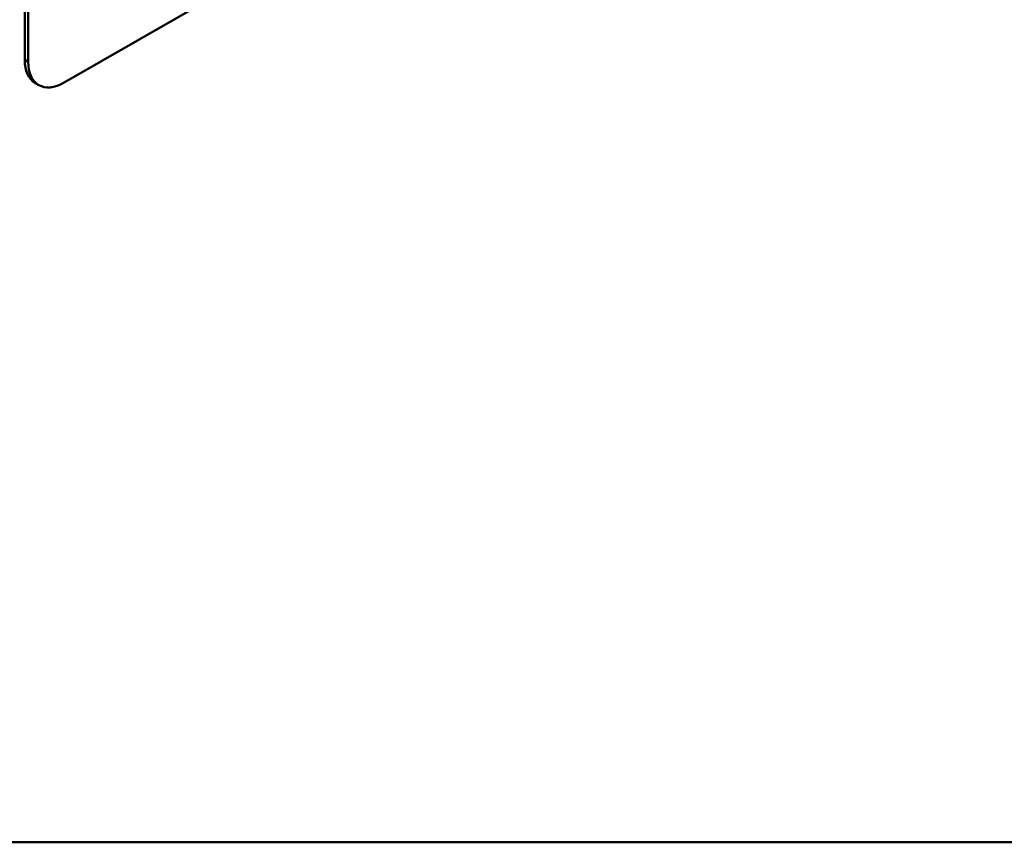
# Model space of a CAD drawing. Header units: millimetres. Extents: x 20 to 833, y 20 to 574.
# Tile 2 of 7: x 361 to 438, y 20 to 85. Entities that reach past the tile are written whole.
import ezdxf

# ---------------------------------------------------------------- set-up
doc = ezdxf.new("R2010")
doc.units = ezdxf.units.MM
doc.header["$LTSCALE"] = 2
for name, color, linetype, lineweight in [('Sichtbare Kanten(DIN)', 7, 'Continuous', 50), ('Sichtbare tangentiale Kanten(DIN)', 7, 'Continuous', 50), ('Skizziergeometrie(DIN)', 7, 'Continuous', 50)]:
    doc.layers.add(name, color=color, linetype=linetype, lineweight=lineweight)

# ---------------------------------------------------------------- blocks, each defined once
blk = doc.blocks.new('Ränder Standardrahmen')
at = {"layer": 'Skizziergeometrie(DIN)', "flags": 128}
blk.add_lwpolyline([(10, 10), (10, 287), (410, 287), (410, 10), (10, 10)], dxfattribs=at)

msp = doc.modelspace()

# ---------------------------------------------------------------- linework, layer by layer
at = {"layer": 'Sichtbare Kanten(DIN)'}
for p, q in [((361.087, 163.074), (361.087, 81.424)), ((361.37, 162.91), (361.37, 81.261)), ((364.198, 79.628), (417.938, 110.655)), ((362.198, 79.43), (361.916, 79.593))]:
    msp.add_line(p, q, dxfattribs=at)
for centre, end_param in [((363.916, 83.057), 6.283185), ((364.198, 82.894), 7.068583)]:
    msp.add_ellipse(centre, major_axis=(-2, -3.464), ratio=0.57735, start_param=5.497787, end_param=end_param, dxfattribs=at)
at = {"layer": 'Sichtbare tangentiale Kanten(DIN)'}
msp.add_line((361.37, 81.261), (361.087, 81.424), dxfattribs=at)

# ---------------------------------------------------------------- block references
at = {"xscale": 2, "yscale": 2, "zscale": 2}
msp.add_blockref('Ränder Standardrahmen', (0, 0), dxfattribs=at)

doc.saveas('drawing.dxf')
